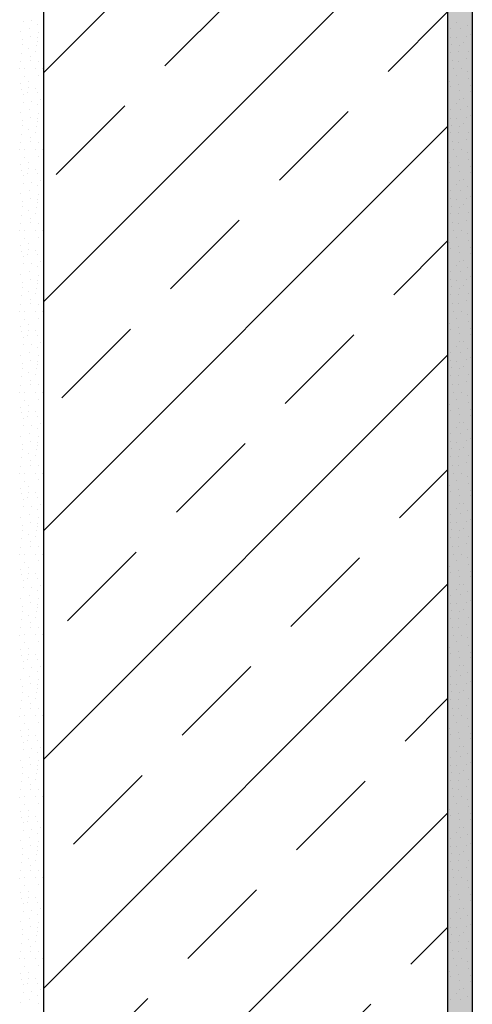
# Model space of a CAD drawing. Header units: millimetres. Extents: x -4577 to 1032787, y -66234 to 201209.
# Tile 181 of 256: x 3107 to 3387, y -6703 to -6094. Entities that reach past the tile are written whole.
import ezdxf

# ---------------------------------------------------------------- set-up
doc = ezdxf.new("R2010")
doc.units = ezdxf.units.MM
doc.linetypes.add('510_5_2OG_ELT_1004$0$11-07-22_DS_2OG$0$AUSGEZOGEN', pattern=[0])
doc.layers.add('510_5_2OG_ELT_1004$0$11-07-22_DS_2OG$0$Nichttragende_Bauteile', color=8, linetype='510_5_2OG_ELT_1004$0$11-07-22_DS_2OG$0$AUSGEZOGEN')
doc.layers.add('510_5_2OG_ELT_1004$0$11-07-22_DS_2OG$0$Tragende_Bauteile', color=8, linetype='510_5_2OG_ELT_1004$0$11-07-22_DS_2OG$0$AUSGEZOGEN')

# ---------------------------------------------------------------- blocks, each defined once
blk = doc.blocks.new('510_5_2OG_ELT_1004$0$11-07-22_DS_2OG$0$MUSTER_0')
at = {"layer": '510_5_2OG_ELT_1004$0$11-07-22_DS_2OG$0$Nichttragende_Bauteile', "color": 7, "linetype": '510_5_2OG_ELT_1004$0$11-07-22_DS_2OG$0$AUSGEZOGEN', "lineweight": 18}
for p, q in [((1.2138, 60.79645), (1.2138, 60.79645)), ((1.2184, 60.7968), (1.2184, 60.7968)), ((1.48145, 60.79545), (1.48145, 60.79545)), ((1.2119, 60.78995), (1.2119, 60.78995)), ((1.21725, 60.7918), (1.21725, 60.7918)), ((1.2223, 60.7947), (1.2223, 60.7947)), ((1.223, 60.7896), (1.223, 60.7896)), ((1.47735, 60.79175), (1.47735, 60.79175)), ((1.48385, 60.79195), (1.48385, 60.79195)), ((1.48825, 60.794), (1.48825, 60.794)), ((1.21325, 60.7851), (1.21325, 60.7851)), ((1.2179, 60.787), (1.2179, 60.787)), ((1.2225, 60.7863), (1.2225, 60.7863)), ((1.2225, 60.7842), (1.2225, 60.7842)), ((1.47775, 60.7866), (1.47775, 60.7866)), ((1.4814, 60.7864), (1.4814, 60.7864)), ((1.48585, 60.7832), (1.48585, 60.7832)), ((1.4874, 60.78715), (1.4874, 60.78715)), ((1.48995, 60.7884), (1.48995, 60.7884)), ((1.2131, 60.78185), (1.2131, 60.78185)), ((1.21695, 60.77935), (1.21695, 60.77935)), ((1.2213, 60.7779), (1.2213, 60.7779)), ((1.22155, 60.78155), (1.22155, 60.78155)), ((1.4773, 60.7774), (1.4773, 60.7774)), ((1.4784, 60.78225), (1.4784, 60.78225)), ((1.4827, 60.77755), (1.4827, 60.77755)), ((1.48315, 60.78155), (1.48315, 60.78155)), ((1.4889, 60.77795), (1.4889, 60.77795)), ((1.21205, 60.77155), (1.21205, 60.77155)), ((1.21255, 60.77665), (1.21255, 60.77665)), ((1.21785, 60.7747), (1.21785, 60.7747)), ((1.21835, 60.77185), (1.21835, 60.77185)), ((1.22295, 60.7717), (1.22295, 60.7717)), ((1.4787, 60.77205), (1.4787, 60.77205)), ((1.4826, 60.77175), (1.4826, 60.77175)), ((1.48755, 60.7736), (1.48755, 60.7736)), ((1.2114, 60.767), (1.2114, 60.767)), ((1.21465, 60.7672), (1.21465, 60.7672)), ((1.22115, 60.7672), (1.22115, 60.7672)), ((1.2255, 60.7672), (1.2255, 60.7672)), ((1.4794, 60.76715), (1.4794, 60.76715)), ((1.48435, 60.76715), (1.48435, 60.76715)), ((1.48785, 60.76535), (1.48785, 60.76535)), ((1.491, 60.7678), (1.491, 60.7678)), ((1.21465, 60.76225), (1.21465, 60.76225)), ((1.2168, 60.75895), (1.2168, 60.75895)), ((1.22275, 60.763), (1.22275, 60.763)), ((1.47685, 60.7594), (1.47685, 60.7594)), ((1.48115, 60.76295), (1.48115, 60.76295)), ((1.48845, 60.76095), (1.48845, 60.76095)), ((1.2116, 60.75795), (1.2116, 60.75795)), ((1.2123, 60.75445), (1.2123, 60.75445)), ((1.2171, 60.7552), (1.2171, 60.7552)), ((1.221, 60.75505), (1.221, 60.75505)), ((1.4776, 60.7559), (1.4776, 60.7559)), ((1.48225, 60.75715), (1.48225, 60.75715)), ((1.4834, 60.75345), (1.4834, 60.75345)), ((1.48965, 60.7531), (1.48965, 60.7531)), ((1.4897, 60.7566), (1.4897, 60.7566)), ((1.2138, 60.74645), (1.2138, 60.74645)), ((1.21405, 60.75105), (1.21405, 60.75105)), ((1.21615, 60.75215), (1.21615, 60.75215)), ((1.2184, 60.7468), (1.2184, 60.7468)), ((1.2222, 60.75215), (1.2222, 60.75215)), ((1.22455, 60.74795), (1.22455, 60.74795)), ((1.48285, 60.74825), (1.48285, 60.74825)), ((1.4858, 60.7485), (1.4858, 60.7485)), ((1.21725, 60.7418), (1.21725, 60.7418)), ((1.2223, 60.7447), (1.2223, 60.7447)), ((1.47735, 60.74175), (1.47735, 60.74175)), ((1.48145, 60.74545), (1.48145, 60.74545)), ((1.48385, 60.74195), (1.48385, 60.74195)), ((1.48825, 60.744), (1.48825, 60.744)), ((1.2119, 60.73995), (1.2119, 60.73995)), ((1.21325, 60.7351), (1.21325, 60.7351)), ((1.2179, 60.737), (1.2179, 60.737)), ((1.2225, 60.7363), (1.2225, 60.7363)), ((1.2225, 60.7342), (1.2225, 60.7342)), ((1.223, 60.7396), (1.223, 60.7396)), ((1.47775, 60.7366), (1.47775, 60.7366)), ((1.4814, 60.7364), (1.4814, 60.7364)), ((1.4874, 60.73715), (1.4874, 60.73715)), ((1.48995, 60.7384), (1.48995, 60.7384)), ((1.2131, 60.73185), (1.2131, 60.73185)), ((1.21695, 60.72935), (1.21695, 60.72935)), ((1.22155, 60.73155), (1.22155, 60.73155)), ((1.4784, 60.73225), (1.4784, 60.73225)), ((1.48315, 60.73155), (1.48315, 60.73155)), ((1.48585, 60.7332), (1.48585, 60.7332)), ((1.21255, 60.72665), (1.21255, 60.72665)), ((1.21785, 60.7247), (1.21785, 60.7247)), ((1.2213, 60.7279), (1.2213, 60.7279)), ((1.4773, 60.7274), (1.4773, 60.7274)), ((1.4787, 60.72205), (1.4787, 60.72205)), ((1.4827, 60.72755), (1.4827, 60.72755)), ((1.48755, 60.7236), (1.48755, 60.7236)), ((1.4889, 60.72795), (1.4889, 60.72795)), ((1.2114, 60.717), (1.2114, 60.717)), ((1.21205, 60.72155), (1.21205, 60.72155)), ((1.21465, 60.7172), (1.21465, 60.7172)), ((1.21835, 60.72185), (1.21835, 60.72185)), ((1.22115, 60.7172), (1.22115, 60.7172)), ((1.22295, 60.7217), (1.22295, 60.7217)), ((1.2255, 60.7172), (1.2255, 60.7172)), ((1.4794, 60.71715), (1.4794, 60.71715)), ((1.4826, 60.72175), (1.4826, 60.72175)), ((1.48435, 60.71715), (1.48435, 60.71715)), ((1.491, 60.7178), (1.491, 60.7178)), ((1.21465, 60.71225), (1.21465, 60.71225)), ((1.22275, 60.713), (1.22275, 60.713)), ((1.48115, 60.71295), (1.48115, 60.71295)), ((1.48785, 60.71535), (1.48785, 60.71535)), ((1.48845, 60.71095), (1.48845, 60.71095)), ((1.2116, 60.70795), (1.2116, 60.70795)), ((1.2123, 60.70445), (1.2123, 60.70445)), ((1.2168, 60.70895), (1.2168, 60.70895)), ((1.2171, 60.7052), (1.2171, 60.7052)), ((1.221, 60.70505), (1.221, 60.70505)), ((1.47685, 60.7094), (1.47685, 60.7094)), ((1.4776, 60.7059), (1.4776, 60.7059)), ((1.48225, 60.70715), (1.48225, 60.70715)), ((1.4897, 60.7066), (1.4897, 60.7066)), ((1.21405, 60.70105), (1.21405, 60.70105)), ((1.21615, 60.70215), (1.21615, 60.70215)), ((1.2222, 60.70215), (1.2222, 60.70215)), ((1.22455, 60.69795), (1.22455, 60.69795)), ((1.48285, 60.69825), (1.48285, 60.69825)), ((1.4834, 60.70345), (1.4834, 60.70345)), ((1.4858, 60.6985), (1.4858, 60.6985)), ((1.48965, 60.7031), (1.48965, 60.7031)), ((1.2138, 60.69645), (1.2138, 60.69645)), ((1.21725, 60.6918), (1.21725, 60.6918)), ((1.2184, 60.6968), (1.2184, 60.6968)), ((1.2223, 60.6947), (1.2223, 60.6947)), ((1.47735, 60.69175), (1.47735, 60.69175)), ((1.48145, 60.69545), (1.48145, 60.69545)), ((1.48385, 60.69195), (1.48385, 60.69195)), ((1.48825, 60.694), (1.48825, 60.694)), ((1.2119, 60.68995), (1.2119, 60.68995)), ((1.2179, 60.687), (1.2179, 60.687)), ((1.2225, 60.6863), (1.2225, 60.6863)), ((1.223, 60.6896), (1.223, 60.6896)), ((1.47775, 60.6866), (1.47775, 60.6866)), ((1.4814, 60.6864), (1.4814, 60.6864)), ((1.4874, 60.68715), (1.4874, 60.68715)), ((1.48995, 60.6884), (1.48995, 60.6884)), ((1.2131, 60.68185), (1.2131, 60.68185)), ((1.21325, 60.6851), (1.21325, 60.6851)), ((1.21695, 60.67935), (1.21695, 60.67935)), ((1.22155, 60.68155), (1.22155, 60.68155)), ((1.2225, 60.6842), (1.2225, 60.6842)), ((1.4784, 60.68225), (1.4784, 60.68225)), ((1.48315, 60.68155), (1.48315, 60.68155)), ((1.48585, 60.6832), (1.48585, 60.6832)), ((1.21255, 60.67665), (1.21255, 60.67665)), ((1.21785, 60.6747), (1.21785, 60.6747)), ((1.2213, 60.6779), (1.2213, 60.6779)), ((1.4773, 60.6774), (1.4773, 60.6774)), ((1.4827, 60.67755), (1.4827, 60.67755)), ((1.48755, 60.6736), (1.48755, 60.6736)), ((1.4889, 60.67795), (1.4889, 60.67795)), ((1.21205, 60.67155), (1.21205, 60.67155)), ((1.21465, 60.6672), (1.21465, 60.6672)), ((1.21835, 60.67185), (1.21835, 60.67185)), ((1.22115, 60.6672), (1.22115, 60.6672)), ((1.22295, 60.6717), (1.22295, 60.6717)), ((1.2255, 60.6672), (1.2255, 60.6672)), ((1.4787, 60.67205), (1.4787, 60.67205)), ((1.4826, 60.67175), (1.4826, 60.67175)), ((1.491, 60.6678), (1.491, 60.6678)), ((1.2114, 60.667), (1.2114, 60.667)), ((1.21465, 60.66225), (1.21465, 60.66225)), ((1.22275, 60.663), (1.22275, 60.663)), ((1.4794, 60.66715), (1.4794, 60.66715)), ((1.48115, 60.66295), (1.48115, 60.66295)), ((1.48435, 60.66715), (1.48435, 60.66715)), ((1.48785, 60.66535), (1.48785, 60.66535)), ((1.2116, 60.65795), (1.2116, 60.65795)), ((1.2168, 60.65895), (1.2168, 60.65895)), ((1.2171, 60.6552), (1.2171, 60.6552)), ((1.221, 60.65505), (1.221, 60.65505)), ((1.47685, 60.6594), (1.47685, 60.6594)), ((1.4776, 60.6559), (1.4776, 60.6559)), ((1.48225, 60.65715), (1.48225, 60.65715)), ((1.48845, 60.66095), (1.48845, 60.66095)), ((1.4897, 60.6566), (1.4897, 60.6566)), ((1.2123, 60.65445), (1.2123, 60.65445)), ((1.21405, 60.65105), (1.21405, 60.65105)), ((1.21615, 60.65215), (1.21615, 60.65215)), ((1.2222, 60.65215), (1.2222, 60.65215)), ((1.4834, 60.65345), (1.4834, 60.65345)), ((1.48965, 60.6531), (1.48965, 60.6531)), ((1.2138, 60.64645), (1.2138, 60.64645)), ((1.2184, 60.6468), (1.2184, 60.6468)), ((1.2223, 60.6447), (1.2223, 60.6447)), ((1.22455, 60.64795), (1.22455, 60.64795)), ((1.48145, 60.64545), (1.48145, 60.64545)), ((1.48285, 60.64825), (1.48285, 60.64825)), ((1.4858, 60.6485), (1.4858, 60.6485)), ((1.48825, 60.644), (1.48825, 60.644)), ((1.2119, 60.63995), (1.2119, 60.63995)), ((1.21725, 60.6418), (1.21725, 60.6418)), ((1.2179, 60.637), (1.2179, 60.637)), ((1.223, 60.6396), (1.223, 60.6396)), ((1.47735, 60.64175), (1.47735, 60.64175)), ((1.48385, 60.64195), (1.48385, 60.64195)), ((1.4874, 60.63715), (1.4874, 60.63715)), ((1.48995, 60.6384), (1.48995, 60.6384)), ((1.2131, 60.63185), (1.2131, 60.63185)), ((1.21325, 60.6351), (1.21325, 60.6351)), ((1.22155, 60.63155), (1.22155, 60.63155)), ((1.2225, 60.6363), (1.2225, 60.6363)), ((1.2225, 60.6342), (1.2225, 60.6342)), ((1.47775, 60.6366), (1.47775, 60.6366)), ((1.4784, 60.63225), (1.4784, 60.63225)), ((1.4814, 60.6364), (1.4814, 60.6364)), ((1.48315, 60.63155), (1.48315, 60.63155)), ((1.48585, 60.6332), (1.48585, 60.6332)), ((1.21255, 60.62665), (1.21255, 60.62665)), ((1.21695, 60.62935), (1.21695, 60.62935)), ((1.21785, 60.6247), (1.21785, 60.6247)), ((1.2213, 60.6279), (1.2213, 60.6279)), ((1.4773, 60.6274), (1.4773, 60.6274)), ((1.4827, 60.62755), (1.4827, 60.62755)), ((1.4889, 60.62795), (1.4889, 60.62795)), ((1.21205, 60.62155), (1.21205, 60.62155)), ((1.21835, 60.62185), (1.21835, 60.62185)), ((1.22295, 60.6217), (1.22295, 60.6217)), ((1.4787, 60.62205), (1.4787, 60.62205)), ((1.4826, 60.62175), (1.4826, 60.62175)), ((1.48755, 60.6236), (1.48755, 60.6236)), ((1.2114, 60.617), (1.2114, 60.617)), ((1.21465, 60.6172), (1.21465, 60.6172)), ((1.22115, 60.6172), (1.22115, 60.6172)), ((1.22275, 60.613), (1.22275, 60.613)), ((1.2255, 60.6172), (1.2255, 60.6172)), ((1.4794, 60.61715), (1.4794, 60.61715)), ((1.48115, 60.61295), (1.48115, 60.61295)), ((1.48435, 60.61715), (1.48435, 60.61715)), ((1.48785, 60.61535), (1.48785, 60.61535)), ((1.491, 60.6178), (1.491, 60.6178)), ((1.2116, 60.60795), (1.2116, 60.60795)), ((1.21465, 60.61225), (1.21465, 60.61225)), ((1.2168, 60.60895), (1.2168, 60.60895)), ((1.47685, 60.6094), (1.47685, 60.6094)), ((1.48225, 60.60715), (1.48225, 60.60715)), ((1.48845, 60.61095), (1.48845, 60.61095)), ((1.4897, 60.6066), (1.4897, 60.6066)), ((1.2123, 60.60445), (1.2123, 60.60445)), ((1.21405, 60.60105), (1.21405, 60.60105)), ((1.21615, 60.60215), (1.21615, 60.60215)), ((1.2171, 60.6052), (1.2171, 60.6052)), ((1.221, 60.60505), (1.221, 60.60505)), ((1.2222, 60.60215), (1.2222, 60.60215)), ((1.4776, 60.6059), (1.4776, 60.6059)), ((1.4834, 60.60345), (1.4834, 60.60345)), ((1.48965, 60.6031), (1.48965, 60.6031)), ((1.2138, 60.59645), (1.2138, 60.59645)), ((1.2184, 60.5968), (1.2184, 60.5968)), ((1.2223, 60.5947), (1.2223, 60.5947)), ((1.22455, 60.59795), (1.22455, 60.59795)), ((1.48145, 60.59545), (1.48145, 60.59545)), ((1.48285, 60.59825), (1.48285, 60.59825)), ((1.4858, 60.5985), (1.4858, 60.5985)), ((1.2119, 60.58995), (1.2119, 60.58995)), ((1.21725, 60.5918), (1.21725, 60.5918)), ((1.223, 60.5896), (1.223, 60.5896)), ((1.47735, 60.59175), (1.47735, 60.59175)), ((1.48385, 60.59195), (1.48385, 60.59195)), ((1.48825, 60.594), (1.48825, 60.594)), ((1.48995, 60.5884), (1.48995, 60.5884)), ((1.21325, 60.5851), (1.21325, 60.5851)), ((1.2179, 60.587), (1.2179, 60.587)), ((1.2225, 60.5863), (1.2225, 60.5863)), ((1.2225, 60.5842), (1.2225, 60.5842)), ((1.47775, 60.5866), (1.47775, 60.5866)), ((1.4784, 60.58225), (1.4784, 60.58225)), ((1.4814, 60.5864), (1.4814, 60.5864)), ((1.48585, 60.5832), (1.48585, 60.5832)), ((1.4874, 60.58715), (1.4874, 60.58715)), ((1.21255, 60.57665), (1.21255, 60.57665)), ((1.2131, 60.58185), (1.2131, 60.58185)), ((1.21695, 60.57935), (1.21695, 60.57935)), ((1.2213, 60.5779), (1.2213, 60.5779)), ((1.22155, 60.58155), (1.22155, 60.58155)), ((1.4773, 60.5774), (1.4773, 60.5774)), ((1.4827, 60.57755), (1.4827, 60.57755)), ((1.48315, 60.58155), (1.48315, 60.58155)), ((1.4889, 60.57795), (1.4889, 60.57795)), ((1.21205, 60.57155), (1.21205, 60.57155)), ((1.21785, 60.5747), (1.21785, 60.5747)), ((1.21835, 60.57185), (1.21835, 60.57185)), ((1.22295, 60.5717), (1.22295, 60.5717)), ((1.4787, 60.57205), (1.4787, 60.57205)), ((1.4826, 60.57175), (1.4826, 60.57175)), ((1.48755, 60.5736), (1.48755, 60.5736)), ((1.2114, 60.567), (1.2114, 60.567)), ((1.21465, 60.5672), (1.21465, 60.5672)), ((1.22115, 60.5672), (1.22115, 60.5672)), ((1.2255, 60.5672), (1.2255, 60.5672)), ((1.4794, 60.56715), (1.4794, 60.56715)), ((1.48435, 60.56715), (1.48435, 60.56715)), ((1.48785, 60.56535), (1.48785, 60.56535)), ((1.491, 60.5678), (1.491, 60.5678)), ((1.2116, 60.55795), (1.2116, 60.55795)), ((1.21465, 60.56225), (1.21465, 60.56225)), ((1.2168, 60.55895), (1.2168, 60.55895)), ((1.22275, 60.563), (1.22275, 60.563)), ((1.47685, 60.5594), (1.47685, 60.5594)), ((1.48115, 60.56295), (1.48115, 60.56295)), ((1.48845, 60.56095), (1.48845, 60.56095)), ((1.2123, 60.55445), (1.2123, 60.55445)), ((1.21615, 60.55215), (1.21615, 60.55215)), ((1.2171, 60.5552), (1.2171, 60.5552)), ((1.221, 60.55505), (1.221, 60.55505)), ((1.2222, 60.55215), (1.2222, 60.55215)), ((1.4776, 60.5559), (1.4776, 60.5559)), ((1.48225, 60.55715), (1.48225, 60.55715)), ((1.4834, 60.55345), (1.4834, 60.55345)), ((1.48965, 60.5531), (1.48965, 60.5531)), ((1.4897, 60.5566), (1.4897, 60.5566)), ((1.2138, 60.54645), (1.2138, 60.54645)), ((1.21405, 60.55105), (1.21405, 60.55105)), ((1.2184, 60.5468), (1.2184, 60.5468)), ((1.22455, 60.54795), (1.22455, 60.54795)), ((1.48285, 60.54825), (1.48285, 60.54825)), ((1.4858, 60.5485), (1.4858, 60.5485)), ((1.2119, 60.53995), (1.2119, 60.53995)), ((1.21725, 60.5418), (1.21725, 60.5418)), ((1.2223, 60.5447), (1.2223, 60.5447)), ((1.223, 60.5396), (1.223, 60.5396)), ((1.47735, 60.54175), (1.47735, 60.54175)), ((1.48145, 60.54545), (1.48145, 60.54545)), ((1.48385, 60.54195), (1.48385, 60.54195)), ((1.48825, 60.544), (1.48825, 60.544)), ((1.21325, 60.5351), (1.21325, 60.5351)), ((1.2179, 60.537), (1.2179, 60.537)), ((1.2225, 60.5363), (1.2225, 60.5363)), ((1.2225, 60.5342), (1.2225, 60.5342)), ((1.47775, 60.5366), (1.47775, 60.5366)), ((1.4814, 60.5364), (1.4814, 60.5364)), ((1.4874, 60.53715), (1.4874, 60.53715)), ((1.48995, 60.5384), (1.48995, 60.5384)), ((1.2131, 60.53185), (1.2131, 60.53185)), ((1.21695, 60.52935), (1.21695, 60.52935)), ((1.2213, 60.5279), (1.2213, 60.5279)), ((1.22155, 60.53155), (1.22155, 60.53155)), ((1.4773, 60.5274), (1.4773, 60.5274)), ((1.4784, 60.53225), (1.4784, 60.53225)), ((1.4827, 60.52755), (1.4827, 60.52755)), ((1.48315, 60.53155), (1.48315, 60.53155)), ((1.48585, 60.5332), (1.48585, 60.5332)), ((1.4889, 60.52795), (1.4889, 60.52795)), ((1.21205, 60.52155), (1.21205, 60.52155)), ((1.21255, 60.52665), (1.21255, 60.52665)), ((1.21785, 60.5247), (1.21785, 60.5247)), ((1.21835, 60.52185), (1.21835, 60.52185)), ((1.22295, 60.5217), (1.22295, 60.5217)), ((1.4787, 60.52205), (1.4787, 60.52205)), ((1.4826, 60.52175), (1.4826, 60.52175)), ((1.48755, 60.5236), (1.48755, 60.5236)), ((1.2114, 60.517), (1.2114, 60.517)), ((1.21465, 60.5172), (1.21465, 60.5172)), ((1.22115, 60.5172), (1.22115, 60.5172)), ((1.2255, 60.5172), (1.2255, 60.5172)), ((1.4794, 60.51715), (1.4794, 60.51715)), ((1.48435, 60.51715), (1.48435, 60.51715)), ((1.48785, 60.51535), (1.48785, 60.51535)), ((1.491, 60.5178), (1.491, 60.5178)), ((1.21465, 60.51225), (1.21465, 60.51225)), ((1.22275, 60.513), (1.22275, 60.513)), ((1.47685, 60.5094), (1.47685, 60.5094)), ((1.48115, 60.51295), (1.48115, 60.51295)), ((1.48845, 60.51095), (1.48845, 60.51095)), ((1.2116, 60.50795), (1.2116, 60.50795)), ((1.2123, 60.50445), (1.2123, 60.50445)), ((1.2168, 60.50895), (1.2168, 60.50895)), ((1.2171, 60.5052), (1.2171, 60.5052)), ((1.221, 60.50505), (1.221, 60.50505)), ((1.4776, 60.5059), (1.4776, 60.5059)), ((1.48225, 60.50715), (1.48225, 60.50715)), ((1.4834, 60.50345), (1.4834, 60.50345)), ((1.48965, 60.5031), (1.48965, 60.5031)), ((1.4897, 60.5066), (1.4897, 60.5066)), ((1.21405, 60.50105), (1.21405, 60.50105)), ((1.21615, 60.50215), (1.21615, 60.50215)), ((1.2222, 60.50215), (1.2222, 60.50215)), ((1.22455, 60.49795), (1.22455, 60.49795)), ((1.48285, 60.49825), (1.48285, 60.49825)), ((1.4858, 60.4985), (1.4858, 60.4985)), ((1.2138, 60.49645), (1.2138, 60.49645)), ((1.21725, 60.4918), (1.21725, 60.4918)), ((1.2184, 60.4968), (1.2184, 60.4968)), ((1.2223, 60.4947), (1.2223, 60.4947)), ((1.47735, 60.49175), (1.47735, 60.49175)), ((1.48145, 60.49545), (1.48145, 60.49545)), ((1.48385, 60.49195), (1.48385, 60.49195)), ((1.48825, 60.494), (1.48825, 60.494)), ((1.2119, 60.48995), (1.2119, 60.48995)), ((1.21325, 60.4851), (1.21325, 60.4851)), ((1.2179, 60.487), (1.2179, 60.487)), ((1.2225, 60.4863), (1.2225, 60.4863)), ((1.223, 60.4896), (1.223, 60.4896)), ((1.47775, 60.4866), (1.47775, 60.4866)), ((1.4814, 60.4864), (1.4814, 60.4864)), ((1.4874, 60.48715), (1.4874, 60.48715)), ((1.48995, 60.4884), (1.48995, 60.4884)), ((1.2131, 60.48185), (1.2131, 60.48185)), ((1.21695, 60.47935), (1.21695, 60.47935)), ((1.22155, 60.48155), (1.22155, 60.48155)), ((1.2225, 60.4842), (1.2225, 60.4842)), ((1.4784, 60.48225), (1.4784, 60.48225)), ((1.48315, 60.48155), (1.48315, 60.48155)), ((1.48585, 60.4832), (1.48585, 60.4832)), ((1.21255, 60.47665), (1.21255, 60.47665)), ((1.21785, 60.4747), (1.21785, 60.4747)), ((1.2213, 60.4779), (1.2213, 60.4779)), ((1.4773, 60.4774), (1.4773, 60.4774)), ((1.4827, 60.47755), (1.4827, 60.47755)), ((1.48755, 60.4736), (1.48755, 60.4736)), ((1.4889, 60.47795), (1.4889, 60.47795)), ((1.2114, 60.467), (1.2114, 60.467)), ((1.21205, 60.47155), (1.21205, 60.47155)), ((1.21465, 60.4672), (1.21465, 60.4672)), ((1.21835, 60.47185), (1.21835, 60.47185)), ((1.22115, 60.4672), (1.22115, 60.4672)), ((1.22295, 60.4717), (1.22295, 60.4717)), ((1.2255, 60.4672), (1.2255, 60.4672)), ((1.4787, 60.47205), (1.4787, 60.47205)), ((1.4794, 60.46715), (1.4794, 60.46715)), ((1.4826, 60.47175), (1.4826, 60.47175)), ((1.48435, 60.46715), (1.48435, 60.46715)), ((1.491, 60.4678), (1.491, 60.4678)), ((1.21465, 60.46225), (1.21465, 60.46225)), ((1.22275, 60.463), (1.22275, 60.463)), ((1.48115, 60.46295), (1.48115, 60.46295)), ((1.48785, 60.46535), (1.48785, 60.46535)), ((1.48845, 60.46095), (1.48845, 60.46095)), ((1.2116, 60.45795), (1.2116, 60.45795)), ((1.2123, 60.45445), (1.2123, 60.45445)), ((1.2168, 60.45895), (1.2168, 60.45895)), ((1.2171, 60.4552), (1.2171, 60.4552)), ((1.221, 60.45505), (1.221, 60.45505)), ((1.47685, 60.4594), (1.47685, 60.4594)), ((1.4776, 60.4559), (1.4776, 60.4559)), ((1.48225, 60.45715), (1.48225, 60.45715)), ((1.4897, 60.4566), (1.4897, 60.4566)), ((1.21405, 60.45105), (1.21405, 60.45105)), ((1.21615, 60.45215), (1.21615, 60.45215)), ((1.2222, 60.45215), (1.2222, 60.45215)), ((1.48285, 60.44825), (1.48285, 60.44825)), ((1.4834, 60.45345), (1.4834, 60.45345)), ((1.4858, 60.4485), (1.4858, 60.4485)), ((1.48965, 60.4531), (1.48965, 60.4531)), ((1.2138, 60.44645), (1.2138, 60.44645)), ((1.2184, 60.4468), (1.2184, 60.4468)), ((1.2223, 60.4447), (1.2223, 60.4447)), ((1.22455, 60.44795), (1.22455, 60.44795)), ((1.48145, 60.44545), (1.48145, 60.44545)), ((1.48825, 60.444), (1.48825, 60.444)), ((1.2119, 60.43995), (1.2119, 60.43995)), ((1.21725, 60.4418), (1.21725, 60.4418)), ((1.2179, 60.437), (1.2179, 60.437)), ((1.2225, 60.4363), (1.2225, 60.4363)), ((1.223, 60.4396), (1.223, 60.4396)), ((1.47735, 60.44175), (1.47735, 60.44175)), ((1.47775, 60.4366), (1.47775, 60.4366)), ((1.4814, 60.4364), (1.4814, 60.4364)), ((1.48385, 60.44195), (1.48385, 60.44195)), ((1.4874, 60.43715), (1.4874, 60.43715)), ((1.48995, 60.4384), (1.48995, 60.4384)), ((1.2131, 60.43185), (1.2131, 60.43185)), ((1.21325, 60.4351), (1.21325, 60.4351)), ((1.22155, 60.43155), (1.22155, 60.43155)), ((1.2225, 60.4342), (1.2225, 60.4342)), ((1.4784, 60.43225), (1.4784, 60.43225)), ((1.48315, 60.43155), (1.48315, 60.43155)), ((1.48585, 60.4332), (1.48585, 60.4332)), ((1.21255, 60.42665), (1.21255, 60.42665)), ((1.21695, 60.42935), (1.21695, 60.42935)), ((1.21785, 60.4247), (1.21785, 60.4247)), ((1.2213, 60.4279), (1.2213, 60.4279)), ((1.4773, 60.4274), (1.4773, 60.4274)), ((1.4827, 60.42755), (1.4827, 60.42755)), ((1.4889, 60.42795), (1.4889, 60.42795)), ((1.21205, 60.42155), (1.21205, 60.42155)), ((1.21835, 60.42185), (1.21835, 60.42185)), ((1.22295, 60.4217), (1.22295, 60.4217)), ((1.4787, 60.42205), (1.4787, 60.42205)), ((1.4826, 60.42175), (1.4826, 60.42175)), ((1.48755, 60.4236), (1.48755, 60.4236)), ((1.491, 60.4178), (1.491, 60.4178)), ((1.2114, 60.417), (1.2114, 60.417)), ((1.21465, 60.4172), (1.21465, 60.4172)), ((1.21465, 60.41225), (1.21465, 60.41225)), ((1.22115, 60.4172), (1.22115, 60.4172)), ((1.22275, 60.413), (1.22275, 60.413)), ((1.2255, 60.4172), (1.2255, 60.4172)), ((1.4794, 60.41715), (1.4794, 60.41715)), ((1.48115, 60.41295), (1.48115, 60.41295)), ((1.48435, 60.41715), (1.48435, 60.41715)), ((1.48785, 60.41535), (1.48785, 60.41535)), ((1.2116, 60.40795), (1.2116, 60.40795)), ((1.2168, 60.40895), (1.2168, 60.40895)), ((1.47685, 60.4094), (1.47685, 60.4094)), ((1.4776, 60.4059), (1.4776, 60.4059)), ((1.48225, 60.40715), (1.48225, 60.40715)), ((1.48845, 60.41095), (1.48845, 60.41095)), ((1.4897, 60.4066), (1.4897, 60.4066)), ((1.2123, 60.40445), (1.2123, 60.40445)), ((1.21405, 60.40105), (1.21405, 60.40105)), ((1.21615, 60.40215), (1.21615, 60.40215)), ((1.2171, 60.4052), (1.2171, 60.4052)), ((1.221, 60.40505), (1.221, 60.40505)), ((1.2222, 60.40215), (1.2222, 60.40215)), ((1.4834, 60.40345), (1.4834, 60.40345)), ((1.48965, 60.4031), (1.48965, 60.4031)), ((1.2138, 60.39645), (1.2138, 60.39645)), ((1.2184, 60.3968), (1.2184, 60.3968)), ((1.2223, 60.3947), (1.2223, 60.3947)), ((1.22455, 60.39795), (1.22455, 60.39795)), ((1.48145, 60.39545), (1.48145, 60.39545)), ((1.48285, 60.39825), (1.48285, 60.39825)), ((1.4858, 60.3985), (1.4858, 60.3985)), ((1.48825, 60.394), (1.48825, 60.394)), ((1.2119, 60.38995), (1.2119, 60.38995)), ((1.21725, 60.3918), (1.21725, 60.3918)), ((1.223, 60.3896), (1.223, 60.3896)), ((1.47735, 60.39175), (1.47735, 60.39175)), ((1.48385, 60.39195), (1.48385, 60.39195)), ((1.48995, 60.3884), (1.48995, 60.3884)), ((1.2131, 60.38185), (1.2131, 60.38185)), ((1.21325, 60.3851), (1.21325, 60.3851)), ((1.2179, 60.387), (1.2179, 60.387)), ((1.22155, 60.38155), (1.22155, 60.38155)), ((1.2225, 60.3863), (1.2225, 60.3863)), ((1.2225, 60.3842), (1.2225, 60.3842)), ((1.47775, 60.3866), (1.47775, 60.3866)), ((1.4784, 60.38225), (1.4784, 60.38225)), ((1.4814, 60.3864), (1.4814, 60.3864)), ((1.48315, 60.38155), (1.48315, 60.38155)), ((1.48585, 60.3832), (1.48585, 60.3832)), ((1.4874, 60.38715), (1.4874, 60.38715)), ((1.21255, 60.37665), (1.21255, 60.37665)), ((1.21695, 60.37935), (1.21695, 60.37935)), ((1.2213, 60.3779), (1.2213, 60.3779)), ((1.4773, 60.3774), (1.4773, 60.3774)), ((1.4827, 60.37755), (1.4827, 60.37755)), ((1.4889, 60.37795), (1.4889, 60.37795)), ((1.21205, 60.37155), (1.21205, 60.37155)), ((1.21785, 60.3747), (1.21785, 60.3747)), ((1.21835, 60.37185), (1.21835, 60.37185)), ((1.22295, 60.3717), (1.22295, 60.3717)), ((1.4787, 60.37205), (1.4787, 60.37205)), ((1.4826, 60.37175), (1.4826, 60.37175)), ((1.48755, 60.3736), (1.48755, 60.3736)), ((1.2114, 60.367), (1.2114, 60.367)), ((1.21465, 60.3672), (1.21465, 60.3672)), ((1.22115, 60.3672), (1.22115, 60.3672)), ((1.22275, 60.363), (1.22275, 60.363)), ((1.2255, 60.3672), (1.2255, 60.3672)), ((1.4794, 60.36715), (1.4794, 60.36715)), ((1.48435, 60.36715), (1.48435, 60.36715)), ((1.48785, 60.36535), (1.48785, 60.36535)), ((1.491, 60.3678), (1.491, 60.3678)), ((1.2116, 60.35795), (1.2116, 60.35795)), ((1.21465, 60.36225), (1.21465, 60.36225)), ((1.2168, 60.35895), (1.2168, 60.35895)), ((1.47685, 60.3594), (1.47685, 60.3594)), ((1.48115, 60.36295), (1.48115, 60.36295)), ((1.48225, 60.35715), (1.48225, 60.35715)), ((1.48845, 60.36095), (1.48845, 60.36095)), ((1.2123, 60.35445), (1.2123, 60.35445)), ((1.21405, 60.35105), (1.21405, 60.35105)), ((1.21615, 60.35215), (1.21615, 60.35215)), ((1.2171, 60.3552), (1.2171, 60.3552)), ((1.221, 60.35505), (1.221, 60.35505)), ((1.2222, 60.35215), (1.2222, 60.35215)), ((1.4776, 60.3559), (1.4776, 60.3559)), ((1.4834, 60.35345), (1.4834, 60.35345)), ((1.48965, 60.3531), (1.48965, 60.3531)), ((1.4897, 60.3566), (1.4897, 60.3566)), ((1.2138, 60.34645), (1.2138, 60.34645)), ((1.2184, 60.3468), (1.2184, 60.3468)), ((1.22455, 60.34795), (1.22455, 60.34795)), ((1.48145, 60.34545), (1.48145, 60.34545)), ((1.48285, 60.34825), (1.48285, 60.34825)), ((1.4858, 60.3485), (1.4858, 60.3485)), ((1.2119, 60.33995), (1.2119, 60.33995)), ((1.21725, 60.3418), (1.21725, 60.3418)), ((1.2223, 60.3447), (1.2223, 60.3447)), ((1.223, 60.3396), (1.223, 60.3396)), ((1.47735, 60.34175), (1.47735, 60.34175)), ((1.48385, 60.34195), (1.48385, 60.34195)), ((1.48825, 60.344), (1.48825, 60.344)), ((1.21325, 60.3351), (1.21325, 60.3351)), ((1.2179, 60.337), (1.2179, 60.337)), ((1.2225, 60.3363), (1.2225, 60.3363)), ((1.2225, 60.3342), (1.2225, 60.3342)), ((1.47775, 60.3366), (1.47775, 60.3366)), ((1.4814, 60.3364), (1.4814, 60.3364)), ((1.48585, 60.3332), (1.48585, 60.3332)), ((1.4874, 60.33715), (1.4874, 60.33715)), ((1.48995, 60.3384), (1.48995, 60.3384)), ((1.21255, 60.32665), (1.21255, 60.32665)), ((1.2131, 60.33185), (1.2131, 60.33185)), ((1.21695, 60.32935), (1.21695, 60.32935)), ((1.2213, 60.3279), (1.2213, 60.3279)), ((1.22155, 60.33155), (1.22155, 60.33155)), ((1.4773, 60.3274), (1.4773, 60.3274)), ((1.4784, 60.33225), (1.4784, 60.33225)), ((1.4827, 60.32755), (1.4827, 60.32755)), ((1.48315, 60.33155), (1.48315, 60.33155)), ((1.4889, 60.32795), (1.4889, 60.32795)), ((1.21205, 60.32155), (1.21205, 60.32155)), ((1.21785, 60.3247), (1.21785, 60.3247)), ((1.21835, 60.32185), (1.21835, 60.32185)), ((1.22295, 60.3217), (1.22295, 60.3217)), ((1.4787, 60.32205), (1.4787, 60.32205)), ((1.4826, 60.32175), (1.4826, 60.32175)), ((1.48755, 60.3236), (1.48755, 60.3236)), ((1.2114, 60.317), (1.2114, 60.317)), ((1.21465, 60.3172), (1.21465, 60.3172)), ((1.22115, 60.3172), (1.22115, 60.3172)), ((1.2255, 60.3172), (1.2255, 60.3172)), ((1.4794, 60.31715), (1.4794, 60.31715)), ((1.48435, 60.31715), (1.48435, 60.31715)), ((1.48785, 60.31535), (1.48785, 60.31535)), ((1.491, 60.3178), (1.491, 60.3178)), ((1.21465, 60.31225), (1.21465, 60.31225)), ((1.2168, 60.30895), (1.2168, 60.30895)), ((1.22275, 60.313), (1.22275, 60.313)), ((1.47685, 60.3094), (1.47685, 60.3094)), ((1.48115, 60.31295), (1.48115, 60.31295)), ((1.48845, 60.31095), (1.48845, 60.31095)), ((1.2116, 60.30795), (1.2116, 60.30795)), ((1.2123, 60.30445), (1.2123, 60.30445)), ((1.21615, 60.30215), (1.21615, 60.30215)), ((1.2171, 60.3052), (1.2171, 60.3052)), ((1.221, 60.30505), (1.221, 60.30505)), ((1.2222, 60.30215), (1.2222, 60.30215)), ((1.4776, 60.3059), (1.4776, 60.3059)), ((1.48225, 60.30715), (1.48225, 60.30715)), ((1.4834, 60.30345), (1.4834, 60.30345)), ((1.48965, 60.3031), (1.48965, 60.3031)), ((1.4897, 60.3066), (1.4897, 60.3066)), ((1.2138, 60.29645), (1.2138, 60.29645)), ((1.21405, 60.30105), (1.21405, 60.30105)), ((1.2184, 60.2968), (1.2184, 60.2968)), ((1.22455, 60.29795), (1.22455, 60.29795)), ((1.48285, 60.29825), (1.48285, 60.29825)), ((1.4858, 60.2985), (1.4858, 60.2985)), ((1.21725, 60.2918), (1.21725, 60.2918)), ((1.2223, 60.2947), (1.2223, 60.2947)), ((1.47735, 60.29175), (1.47735, 60.29175)), ((1.48145, 60.29545), (1.48145, 60.29545)), ((1.48385, 60.29195), (1.48385, 60.29195)), ((1.48825, 60.294), (1.48825, 60.294)), ((1.2119, 60.28995), (1.2119, 60.28995)), ((1.21325, 60.2851), (1.21325, 60.2851)), ((1.2179, 60.287), (1.2179, 60.287)), ((1.2225, 60.2863), (1.2225, 60.2863)), ((1.2225, 60.2842), (1.2225, 60.2842)), ((1.223, 60.2896), (1.223, 60.2896)), ((1.47775, 60.2866), (1.47775, 60.2866)), ((1.4814, 60.2864), (1.4814, 60.2864)), ((1.4874, 60.28715), (1.4874, 60.28715)), ((1.48995, 60.2884), (1.48995, 60.2884)), ((1.2131, 60.28185), (1.2131, 60.28185)), ((1.21695, 60.27935), (1.21695, 60.27935)), ((1.2213, 60.2779), (1.2213, 60.2779)), ((1.22155, 60.28155), (1.22155, 60.28155)), ((1.4784, 60.28225), (1.4784, 60.28225)), ((1.48315, 60.28155), (1.48315, 60.28155)), ((1.48585, 60.2832), (1.48585, 60.2832)), ((1.4889, 60.27795), (1.4889, 60.27795)), ((1.21255, 60.27665), (1.21255, 60.27665)), ((1.21785, 60.2747), (1.21785, 60.2747)), ((1.21835, 60.27185), (1.21835, 60.27185)), ((1.4773, 60.2774), (1.4773, 60.2774)), ((1.4787, 60.27205), (1.4787, 60.27205)), ((1.4826, 60.27175), (1.4826, 60.27175)), ((1.4827, 60.27755), (1.4827, 60.27755)), ((1.48755, 60.2736), (1.48755, 60.2736)), ((1.2114, 60.267), (1.2114, 60.267)), ((1.21205, 60.27155), (1.21205, 60.27155)), ((1.21465, 60.2672), (1.21465, 60.2672)), ((1.22115, 60.2672), (1.22115, 60.2672)), ((1.22295, 60.2717), (1.22295, 60.2717)), ((1.2255, 60.2672), (1.2255, 60.2672)), ((1.4794, 60.26715), (1.4794, 60.26715)), ((1.48435, 60.26715), (1.48435, 60.26715)), ((1.491, 60.2678), (1.491, 60.2678)), ((1.21465, 60.26225), (1.21465, 60.26225)), ((1.22275, 60.263), (1.22275, 60.263)), ((1.48115, 60.26295), (1.48115, 60.26295)), ((1.48785, 60.26535), (1.48785, 60.26535)), ((1.48845, 60.26095), (1.48845, 60.26095)), ((1.2116, 60.25795), (1.2116, 60.25795)), ((1.2123, 60.25445), (1.2123, 60.25445)), ((1.2168, 60.25895), (1.2168, 60.25895)), ((1.2171, 60.2552), (1.2171, 60.2552)), ((1.221, 60.25505), (1.221, 60.25505)), ((1.47685, 60.2594), (1.47685, 60.2594)), ((1.4776, 60.2559), (1.4776, 60.2559)), ((1.48225, 60.25715), (1.48225, 60.25715)), ((1.4897, 60.2566), (1.4897, 60.2566)), ((1.21405, 60.25105), (1.21405, 60.25105)), ((1.21615, 60.25215), (1.21615, 60.25215)), ((1.2222, 60.25215), (1.2222, 60.25215)), ((1.22455, 60.24795), (1.22455, 60.24795)), ((1.48285, 60.24825), (1.48285, 60.24825)), ((1.4834, 60.25345), (1.4834, 60.25345)), ((1.4858, 60.2485), (1.4858, 60.2485)), ((1.48965, 60.2531), (1.48965, 60.2531)), ((1.2138, 60.24645), (1.2138, 60.24645)), ((1.21725, 60.2418), (1.21725, 60.2418)), ((1.2184, 60.2468), (1.2184, 60.2468)), ((1.2223, 60.2447), (1.2223, 60.2447)), ((1.47735, 60.24175), (1.47735, 60.24175)), ((1.48145, 60.24545), (1.48145, 60.24545)), ((1.48385, 60.24195), (1.48385, 60.24195)), ((1.48825, 60.244), (1.48825, 60.244)), ((1.2119, 60.23995), (1.2119, 60.23995)), ((1.2179, 60.237), (1.2179, 60.237)), ((1.2225, 60.2363), (1.2225, 60.2363)), ((1.223, 60.2396), (1.223, 60.2396)), ((1.47775, 60.2366), (1.47775, 60.2366)), ((1.4814, 60.2364), (1.4814, 60.2364)), ((1.4874, 60.23715), (1.4874, 60.23715)), ((1.48995, 60.2384), (1.48995, 60.2384)), ((1.2131, 60.23185), (1.2131, 60.23185)), ((1.21325, 60.2351), (1.21325, 60.2351)), ((1.21695, 60.22935), (1.21695, 60.22935)), ((1.22155, 60.23155), (1.22155, 60.23155)), ((1.2225, 60.2342), (1.2225, 60.2342)), ((1.4784, 60.23225), (1.4784, 60.23225)), ((1.48315, 60.23155), (1.48315, 60.23155)), ((1.48585, 60.2332), (1.48585, 60.2332)), ((1.21255, 60.22665), (1.21255, 60.22665)), ((1.21785, 60.2247), (1.21785, 60.2247)), ((1.2213, 60.2279), (1.2213, 60.2279)), ((1.4773, 60.2274), (1.4773, 60.2274)), ((1.4827, 60.22755), (1.4827, 60.22755)), ((1.48755, 60.2236), (1.48755, 60.2236)), ((1.4889, 60.22795), (1.4889, 60.22795)), ((1.2114, 60.217), (1.2114, 60.217)), ((1.21205, 60.22155), (1.21205, 60.22155)), ((1.21465, 60.2172), (1.21465, 60.2172)), ((1.21835, 60.22185), (1.21835, 60.22185)), ((1.22115, 60.2172), (1.22115, 60.2172)), ((1.22295, 60.2217), (1.22295, 60.2217)), ((1.2255, 60.2172), (1.2255, 60.2172)), ((1.4787, 60.22205), (1.4787, 60.22205)), ((1.4794, 60.21715), (1.4794, 60.21715)), ((1.4826, 60.22175), (1.4826, 60.22175)), ((1.48435, 60.21715), (1.48435, 60.21715)), ((1.491, 60.2178), (1.491, 60.2178)), ((1.21465, 60.21225), (1.21465, 60.21225)), ((1.22275, 60.213), (1.22275, 60.213)), ((1.48115, 60.21295), (1.48115, 60.21295)), ((1.48785, 60.21535), (1.48785, 60.21535)), ((1.48845, 60.21095), (1.48845, 60.21095)), ((1.2116, 60.20795), (1.2116, 60.20795)), ((1.2168, 60.20895), (1.2168, 60.20895)), ((1.2171, 60.2052), (1.2171, 60.2052)), ((1.221, 60.20505), (1.221, 60.20505)), ((1.47685, 60.2094), (1.47685, 60.2094)), ((1.4776, 60.2059), (1.4776, 60.2059)), ((1.48225, 60.20715), (1.48225, 60.20715)), ((1.4897, 60.2066), (1.4897, 60.2066)), ((1.2123, 60.20445), (1.2123, 60.20445)), ((1.21405, 60.20105), (1.21405, 60.20105)), ((1.21615, 60.20215), (1.21615, 60.20215)), ((1.2222, 60.20215), (1.2222, 60.20215)), ((1.4834, 60.20345), (1.4834, 60.20345)), ((1.48965, 60.2031), (1.48965, 60.2031)), ((1.2138, 60.19645), (1.2138, 60.19645)), ((1.2184, 60.1968), (1.2184, 60.1968)), ((1.2223, 60.1947), (1.2223, 60.1947)), ((1.22455, 60.19795), (1.22455, 60.19795)), ((1.48145, 60.19545), (1.48145, 60.19545)), ((1.48285, 60.19825), (1.48285, 60.19825)), ((1.4858, 60.1985), (1.4858, 60.1985)), ((1.48825, 60.194), (1.48825, 60.194)), ((1.2119, 60.18995), (1.2119, 60.18995)), ((1.21725, 60.1918), (1.21725, 60.1918)), ((1.223, 60.1896), (1.223, 60.1896)), ((1.47735, 60.19175), (1.47735, 60.19175)), ((1.48385, 60.19195), (1.48385, 60.19195))]:
    blk.add_line(p, q, dxfattribs=at)
blk = doc.blocks.new('510_5_2OG_ELT_1004')
at = {"layer": '510_5_2OG_ELT_1004$0$11-07-22_DS_2OG$0$Nichttragende_Bauteile', "linetype": 'Continuous'}
h = blk.add_hatch(dxfattribs=at)
h.set_pattern_fill('MUSTER_NA', color=256, scale=12.5, style=0, pattern_type=2)
h.set_pattern_definition([(0, (1908.297, -66879.192), (25, 25), [12.5, -12.5]), (90, (1908.297, -66879.192), (25, 25), [12.5, -12.5])])
h.paths.add_polyline_path([(3386.83, -8084.06), (3386.83, -4084.04), (3371.83, -4084.04), (3371.83, -8084.06)], flags=0)
at = {"layer": '510_5_2OG_ELT_1004$0$11-07-22_DS_2OG$0$Tragende_Bauteile', "linetype": 'Continuous'}
h = blk.add_hatch(dxfattribs=at)
h.set_pattern_fill('SCHRAFFUR_16', color=256, scale=1000, style=0, pattern_type=2)
h.set_pattern_definition([(45, (1895.8, -66891.69), (-70.71068, 70.71068), []), (45, (1860.44, -66856.34), (-70.71068, 70.71068), [60, -35])])
h.paths.add_polyline_path([(3371.83, -9384.06), (3371.83, -4084.06), (3121.83, -4084.06), (3121.83, -9384.06)], flags=0)
at = {"layer": '510_5_2OG_ELT_1004$0$11-07-22_DS_2OG$0$Nichttragende_Bauteile', "linetype": '510_5_2OG_ELT_1004$0$11-07-22_DS_2OG$0$AUSGEZOGEN'}
for p, q in [((3386.85, -4069.06), (3386.83, -9369.06)), ((3386.85, -4084.04), (3386.83, -8084.06))]:
    blk.add_line(p, q, dxfattribs=at)
at = {"layer": '510_5_2OG_ELT_1004$0$11-07-22_DS_2OG$0$Tragende_Bauteile', "linetype": '510_5_2OG_ELT_1004$0$11-07-22_DS_2OG$0$AUSGEZOGEN'}
for p, q in [((3121.83, -4084.06), (3121.83, -9384.06)), ((3371.83, -9384.06), (3371.83, -4084.06))]:
    blk.add_line(p, q, dxfattribs=at)
at = {"layer": '510_5_2OG_ELT_1004$0$11-07-22_DS_2OG$0$Nichttragende_Bauteile', "linetype": '510_5_2OG_ELT_1004$0$11-07-22_DS_2OG$0$AUSGEZOGEN', "xscale": 1000, "yscale": 1000, "zscale": 1000}
blk.add_blockref('510_5_2OG_ELT_1004$0$11-07-22_DS_2OG$0$MUSTER_0', (1895.8, -66891.69), dxfattribs=at)

msp = doc.modelspace()

# ---------------------------------------------------------------- block references
msp.add_blockref('510_5_2OG_ELT_1004', (0, -0.05))

doc.saveas('drawing.dxf')
